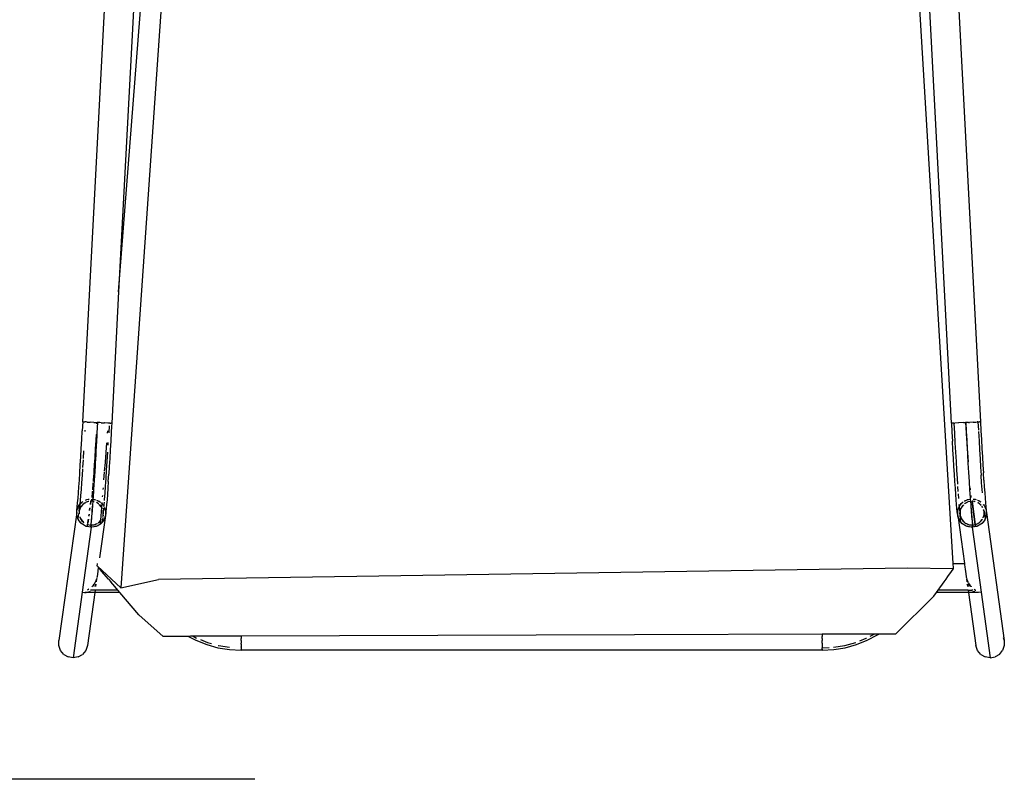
# Model space of a CAD drawing. Header units: millimetres. Extents: x 5678 to 25228, y 1791 to 30190.
# Tile 58 of 63: x 21528 to 22281, y 21235 to 21816. Entities that reach past the tile are written whole.
import ezdxf

# ---------------------------------------------------------------- set-up
doc = ezdxf.new("R2010")
doc.units = ezdxf.units.MM
doc.layers.add('furn', color=34, linetype='Continuous')

# ---------------------------------------------------------------- blocks, each defined once
blk = doc.blocks.new('ff')
for p, q in [((96470.61, 21099.39), (96886.19, 21099.39)), ((95891.72, 21002.24), (95895.1, 21004.24)), ((95898.95, 21004.94), (95895.1, 21004.24)), ((95898.95, 21004.94), (95902.82, 21004.24)), ((95906.01, 20953.95), (95898.95, 21004.94)), ((95906.23, 21002.24), (95902.82, 21004.24)), ((96607.93, 21004.24), (96604.53, 21002.24)), ((96604.74, 20953.95), (96611.8, 21004.94)), ((96607.93, 21004.24), (96611.8, 21004.94)), ((96611.8, 21004.94), (96615.65, 21004.24)), ((96619.04, 21002.24), (96615.65, 21004.24)), ((95887.9, 20995.41), (95889.22, 20999.17)), ((95891.72, 21002.24), (95889.22, 20999.17)), ((95906.23, 21002.24), (95908.76, 20999.17)), ((95908.76, 20999.17), (95910.13, 20995.41)), ((96011.56, 20997.07), (96002.83, 20994.65)), ((96020.5, 20998.53), (96011.56, 20997.07)), ((96020.64, 20996.73), (96011.95, 20995.31)), ((96029.55, 20999.02), (96020.5, 20998.53)), ((96029.55, 20997.22), (96024.05, 20996.92)), ((96029.55, 20999.08), (96481.2, 20999.08)), ((96029.55, 20999.02), (96029.55, 20999.08)), ((96029.55, 20999.02), (96029.55, 20998.4)), ((96029.55, 20998.23), (96029.55, 20998.4)), ((96029.55, 20998.23), (96029.55, 20997.22)), ((96029.55, 20996.44), (96029.55, 20997.22)), ((96029.55, 20994.26), (96029.55, 20996.44)), ((96481.2, 20999.08), (96481.2, 20999.02)), ((96490.25, 20998.53), (96481.2, 20999.02)), ((96481.2, 20999.02), (96481.2, 20998.4)), ((96481.2, 20998.23), (96481.2, 20998.4)), ((96481.2, 20996.61), (96481.2, 20998.23)), ((96481.2, 20996.61), (96481.2, 20996.46)), ((96481.2, 20994.26), (96481.2, 20996.46)), ((96498.8, 20995.31), (96490.11, 20996.73)), ((96499.19, 20997.07), (96490.25, 20998.53)), ((96507.92, 20994.65), (96499.19, 20997.07)), ((96600.63, 20995.41), (96601.99, 20999.17)), ((96601.99, 20999.17), (96604.53, 21002.24)), ((96619.04, 21002.24), (96621.54, 20999.17)), ((96621.54, 20999.17), (96622.85, 20995.41)), ((95887.92, 20991.4), (95887.9, 20995.41)), ((95888.78, 20989.03), (95887.92, 20991.4)), ((95901.74, 20891.79), (95887.92, 20991.4)), ((95915.83, 20954.2), (95910.13, 20995.41)), ((95994.41, 20991.3), (95986.41, 20987.07)), ((95992.26, 20988.14), (95989.19, 20986.51)), ((96002.83, 20994.65), (95994.41, 20991.3)), ((95995.17, 20989.68), (95994.98, 20989.57)), ((96000.27, 20991.7), (95995.17, 20989.68)), ((96003.41, 20992.95), (96003.25, 20992.89)), ((96011.95, 20995.31), (96003.41, 20992.95)), ((96029.55, 20993.44), (96029.55, 20994.26)), ((96029.55, 20993.44), (96029.55, 20991.4)), ((96029.55, 20989.76), (96029.55, 20991.4)), ((96029.55, 20989.76), (96029.55, 20988.24)), ((96029.55, 20986.64), (96029.55, 20988.24)), ((96175.27, 20987.1), (96481.2, 20988.08)), ((96481.2, 20994.26), (96481.2, 20993.44)), ((96481.2, 20991.4), (96481.2, 20993.44)), ((96481.2, 20991.4), (96481.2, 20989.76)), ((96481.2, 20988.24), (96481.2, 20989.76)), ((96481.2, 20988.24), (96481.2, 20988.08)), ((96481.2, 20988.08), (96484.03, 20988.09)), ((96484.03, 20988.09), (96488.55, 20988.1)), ((96488.55, 20988.1), (96489.23, 20988.1)), ((96489.23, 20988.1), (96494.37, 20988.12)), ((96494.37, 20988.12), (96497.45, 20988.13)), ((96497.45, 20988.13), (96499.75, 20988.14)), ((96498.91, 20995.28), (96498.8, 20995.31)), ((96499.75, 20988.14), (96503.02, 20988.15)), ((96503.02, 20988.15), (96504.66, 20988.15)), ((96507.35, 20992.95), (96504.32, 20993.79)), ((96504.66, 20988.15), (96506.06, 20988.16)), ((96506.06, 20988.16), (96508.97, 20988.17)), ((96512.81, 20990.78), (96507.35, 20992.95)), ((96516.34, 20991.3), (96507.92, 20994.65)), ((96508.97, 20988.17), (96511.52, 20988.17)), ((96511.52, 20988.17), (96512.98, 20988.18)), ((96512.98, 20988.18), (96515.23, 20988.19)), ((96515.23, 20988.19), (96518.38, 20988.2)), ((96518.38, 20988.2), (96515.78, 20989.57)), ((96522.19, 20988.21), (96516.34, 20991.3)), ((96518.38, 20988.2), (96519.19, 20988.2)), ((96519.19, 20988.2), (96520.61, 20988.2)), ((96520.61, 20988.2), (96522.19, 20988.21)), ((96522.19, 20988.21), (96541.82, 20988.27)), ((96541.82, 20988.27), (96560.61, 20971.54)), ((96594.92, 20954.2), (96600.63, 20995.41)), ((96609.02, 20891.79), (96622.83, 20991.4)), ((96622.85, 20995.41), (96622.83, 20991.4)), ((95942.7, 20956.96), (95972.39, 20986.46)), ((95972.39, 20986.46), (95985.56, 20986.5)), ((95986.41, 20987.07), (95985.56, 20986.5)), ((95985.56, 20986.5), (95986.93, 20986.5)), ((95986.93, 20986.5), (95987.12, 20986.5)), ((95987.12, 20986.5), (95989.19, 20986.51)), ((95989.19, 20986.51), (96012.93, 20986.58)), ((96012.93, 20986.58), (96013.63, 20986.59)), ((96013.63, 20986.59), (96014.1, 20986.59)), ((96014.1, 20986.59), (96029.55, 20986.64)), ((96029.55, 20986.64), (96175.27, 20987.1)), ((96560.61, 20971.54), (96575.39, 20954.2)), ((95906.01, 20953.95), (95907.88, 20954.15)), ((95913, 20903.41), (95906.01, 20953.95)), ((95907.88, 20954.15), (95908.3, 20954.2)), ((95908.3, 20954.2), (95909.74, 20954.2)), ((95908.3, 20954.2), (95908.98, 20954.06)), ((95909.74, 20954.2), (95911.36, 20954.2)), ((95910.17, 20952.37), (95910.07, 20952.41)), ((95911.26, 20951.51), (95910.17, 20952.37)), ((95910.91, 20953.66), (95911.43, 20953.56)), ((95911.36, 20954.2), (95912.87, 20954.2)), ((95911.43, 20953.56), (95911.99, 20953.45)), ((95911.99, 20953.45), (95912.45, 20953.1)), ((95912.39, 20952.39), (95912.36, 20952.37)), ((95912.46, 20952.37), (95912.39, 20952.39)), ((95912.46, 20952.37), (95913.12, 20952.37)), ((95912.87, 20954.2), (95914.02, 20954.2)), ((95914.23, 20952.37), (95913.12, 20952.37)), ((95914.02, 20954.2), (95914.99, 20954.2)), ((95915.24, 20952.37), (95914.23, 20952.37)), ((95914.99, 20954.2), (95915.47, 20954.2)), ((95915.71, 20952.37), (95915.24, 20952.37)), ((95915.47, 20954.2), (95915.83, 20954.2)), ((95916.08, 20952.37), (95915.71, 20952.37)), ((95916.08, 20952.37), (95915.83, 20954.2)), ((95915.83, 20954.2), (95940.71, 20954.2)), ((95916.08, 20952.37), (95939.41, 20952.39)), ((95939.39, 20952.37), (95937.42, 20949.64)), ((95939.41, 20952.39), (95939.39, 20952.37)), ((95940.71, 20954.2), (95939.41, 20952.39)), ((95942.7, 20956.96), (95940.71, 20954.2)), ((96540.53, 20458.83), (96574.58, 20950.56)), ((96574.58, 20950.56), (96545.44, 20944.1)), ((96574.58, 20950.56), (96592.92, 20933.61)), ((96575.39, 20954.2), (96594.92, 20954.2)), ((96575.39, 20954.2), (96576.93, 20952.39)), ((96576.93, 20952.39), (96594.67, 20952.37)), ((96576.93, 20952.39), (96576.95, 20952.37)), ((96576.95, 20952.37), (96577.03, 20952.27)), ((96577.03, 20952.27), (96579.36, 20949.54)), ((96594.67, 20952.37), (96594.92, 20954.2)), ((96594.67, 20952.37), (96595.04, 20952.37)), ((96594.92, 20954.2), (96595.28, 20954.2)), ((96595.04, 20952.37), (96595.52, 20952.39)), ((96595.28, 20954.2), (96595.77, 20954.2)), ((96595.51, 20952.35), (96595.52, 20952.39)), ((96595.52, 20952.39), (96596.52, 20952.39)), ((96595.77, 20954.2), (96596.73, 20954.2)), ((96596.52, 20952.39), (96597.63, 20952.39)), ((96596.52, 20952.35), (96596.52, 20952.39)), ((96596.73, 20954.2), (96597.88, 20954.2)), ((96597.63, 20952.39), (96598.29, 20952.37)), ((96597.63, 20952.36), (96597.63, 20952.39)), ((96597.75, 20903.41), (96604.74, 20953.95)), ((96597.88, 20954.2), (96599.39, 20954.2)), ((96598.29, 20952.37), (96598.37, 20952.39)), ((96598.77, 20953.45), (96598.3, 20953.1)), ((96598.37, 20952.39), (96598.41, 20952.36)), ((96599.32, 20953.56), (96598.77, 20953.45)), ((96599.84, 20953.66), (96599.32, 20953.56)), ((96599.39, 20954.2), (96601.01, 20954.2)), ((96599.49, 20951.51), (96600.58, 20952.37)), ((96600.58, 20952.37), (96600.68, 20952.41)), ((96601.01, 20954.2), (96602.45, 20954.2)), ((96602.45, 20954.2), (96601.78, 20954.06)), ((96602.88, 20954.15), (96602.45, 20954.2)), ((96604.74, 20953.95), (96602.88, 20954.15)), ((95913.78, 20949.54), (95913.61, 20949.67)), ((95914.69, 20948.41), (95913.78, 20949.54)), ((95914.21, 20949.54), (95914.64, 20948.89)), ((95914.64, 20948.89), (95915.38, 20947.76)), ((95915.22, 20947.76), (95914.69, 20948.41)), ((95915.88, 20946.64), (95915.22, 20947.76)), ((95916.16, 20948.87), (95915.83, 20949.55)), ((95916, 20949.54), (95916.11, 20949.26)), ((95916.06, 20946.4), (95916.13, 20946.21)), ((95916.11, 20949.26), (95916.6, 20948.04)), ((95916.35, 20945.83), (95916.13, 20946.21)), ((95916.42, 20948.35), (95916.16, 20948.87)), ((95916.66, 20945.04), (95916.35, 20945.83)), ((95916.58, 20947.76), (95916.42, 20948.35)), ((95916.45, 20945.83), (95916.6, 20945.49)), ((95916.72, 20947.76), (95916.47, 20949.54)), ((95916.6, 20948.04), (95916.65, 20947.76)), ((95916.6, 20945.49), (95916.85, 20944.92)), ((95917.14, 20943.79), (95916.66, 20945.04)), ((95916.85, 20944.92), (95917.14, 20943.79)), ((95917.27, 20943.79), (95916.99, 20945.83)), ((95917.34, 20942.8), (95917.14, 20943.79)), ((95917.54, 20941.8), (95917.44, 20942.52)), ((95933.21, 20943.79), (95931.75, 20941.77)), ((95934.67, 20945.83), (95933.21, 20943.79)), ((95934.71, 20945.88), (95934.67, 20945.83)), ((95936.07, 20947.76), (95934.71, 20945.88)), ((95937.35, 20949.54), (95936.07, 20947.76)), ((95937.42, 20949.64), (95937.35, 20949.54)), ((95963.3, 20935.29), (96545.44, 20944.1)), ((96579.36, 20949.54), (96580.88, 20947.76)), ((96580.88, 20947.76), (96580.91, 20947.72)), ((96580.91, 20947.72), (96582.53, 20945.83)), ((96584.29, 20943.76), (96582.53, 20945.83)), ((96584.29, 20943.76), (96586.02, 20941.73)), ((96593.21, 20941.8), (96593.31, 20942.52)), ((96593.41, 20942.8), (96593.61, 20943.79)), ((96593.49, 20943.79), (96593.77, 20945.83)), ((96593.61, 20943.79), (96594.09, 20945.04)), ((96593.91, 20944.94), (96593.61, 20943.79)), ((96594.15, 20945.5), (96593.91, 20944.94)), ((96594.03, 20947.76), (96594.28, 20949.54)), ((96594.09, 20945.04), (96594.4, 20945.83)), ((96594.16, 20948.04), (96594.1, 20947.76)), ((96594.3, 20945.83), (96594.15, 20945.5)), ((96594.64, 20949.26), (96594.16, 20948.04)), ((96594.17, 20947.76), (96594.34, 20948.37)), ((96594.34, 20948.37), (96594.59, 20948.88)), ((96594.4, 20945.83), (96594.62, 20946.21)), ((96594.59, 20948.88), (96594.92, 20949.54)), ((96594.69, 20946.4), (96594.62, 20946.21)), ((96594.75, 20949.54), (96594.64, 20949.26)), ((96594.88, 20946.64), (96595.53, 20947.76)), ((96596.11, 20948.89), (96595.38, 20947.76)), ((96595.53, 20947.76), (96596.06, 20948.41)), ((96596.06, 20948.41), (96596.98, 20949.54)), ((96596.54, 20949.54), (96596.11, 20948.89)), ((96596.98, 20949.54), (96597.15, 20949.67)), ((95917.56, 20941.73), (95917.54, 20941.8)), ((95917.56, 20941.69), (95917.56, 20941.73)), ((95918.1, 20937.79), (95917.56, 20941.69)), ((95918.34, 20936.05), (95918.1, 20937.79)), ((95918.55, 20934.53), (95918.34, 20936.05)), ((95918.84, 20932.4), (95918.55, 20934.53)), ((95927.64, 20936.07), (95927.43, 20935.78)), ((95927.43, 20935.78), (95963.3, 20935.29)), ((95927.43, 20935.78), (95927.5, 20934.53)), ((95927.5, 20934.53), (95927.63, 20932.43)), ((95928.88, 20937.79), (95927.64, 20936.07)), ((95931.72, 20941.73), (95928.88, 20937.79)), ((95931.75, 20941.77), (95931.72, 20941.73)), ((96586.02, 20941.73), (96589.38, 20937.79)), ((96589.38, 20937.79), (96592.16, 20934.53)), ((96592.2, 20934.53), (96592.16, 20934.53)), ((96592.2, 20934.53), (96592.66, 20937.79)), ((96592.2, 20934.48), (96592.2, 20934.53)), ((96592.66, 20933.95), (96592.2, 20934.48)), ((96592.66, 20937.79), (96593.2, 20941.69)), ((96593.2, 20941.73), (96593.21, 20941.8)), ((96593.2, 20941.69), (96593.2, 20941.73)), ((95918.95, 20931.63), (95918.84, 20932.4)), ((95927.68, 20931.63), (95918.95, 20931.63)), ((95924.11, 20894.36), (95918.95, 20931.63)), ((95927.63, 20932.43), (95927.68, 20931.63)), ((95927.68, 20931.63), (95960.12, 20390.46)), ((96586.65, 20894.36), (96591.18, 20927.13)), ((96592.92, 20933.61), (96592.66, 20933.95)), ((96593.03, 20933.51), (96592.88, 20931.59)), ((96592.92, 20933.61), (96593.03, 20933.51)), ((95901.96, 20894.4), (95902.84, 20896.76)), ((95901.98, 20894.66), (95902.98, 20897.38)), ((95902.84, 20896.76), (95903.16, 20897.63)), ((95903.67, 20890.71), (95902.84, 20896.76)), ((95902.98, 20897.38), (95903.16, 20897.63)), ((95903.16, 20897.63), (95903.64, 20898.31)), ((95903.16, 20897.63), (95903.23, 20897.84)), ((95903.23, 20897.84), (95903.64, 20898.31)), ((95903.64, 20898.31), (95905.39, 20900.36)), ((95903.64, 20898.31), (95904.66, 20899.75)), ((95904.66, 20899.75), (95905.39, 20900.36)), ((95905.15, 20897.38), (95904.96, 20897.16)), ((95905.15, 20897.38), (95904.97, 20897.07)), ((95906.46, 20898.92), (95905.15, 20897.38)), ((95905.56, 20898.06), (95905.15, 20897.38)), ((95905.39, 20900.36), (95906.22, 20901.05)), ((95905.39, 20900.36), (95905.75, 20900.79)), ((95906.46, 20898.92), (95905.56, 20898.06)), ((95905.75, 20900.79), (95906.22, 20901.05)), ((95906.22, 20901.05), (95908.63, 20902.43)), ((95906.22, 20901.05), (95906.91, 20901.62)), ((95907.2, 20899.6), (95906.46, 20898.92)), ((95906.91, 20899.44), (95906.46, 20898.92)), ((95906.91, 20901.62), (95908.63, 20902.43)), ((95907.2, 20899.6), (95906.91, 20899.44)), ((95909.39, 20900.86), (95907.2, 20899.6)), ((95907.51, 20899.9), (95907.2, 20899.6)), ((95909.39, 20900.86), (95907.51, 20899.9)), ((95908.63, 20902.43), (95909.33, 20902.76)), ((95908.63, 20902.43), (95909.14, 20902.72)), ((95909.14, 20902.72), (95909.33, 20902.76)), ((95909.33, 20902.76), (95910.02, 20902.88)), ((95909.33, 20902.76), (95909.57, 20902.87)), ((95909.76, 20901.07), (95909.39, 20900.86)), ((95909.57, 20902.87), (95912.47, 20903.4)), ((95909.83, 20901.08), (95909.76, 20901.07)), ((95909.9, 20901.12), (95909.83, 20901.08)), ((95910.26, 20901.19), (95909.9, 20901.12)), ((95910.02, 20902.88), (95910.26, 20902.92)), ((95910.02, 20902.88), (95910.26, 20901.19)), ((95910.26, 20902.92), (95912.48, 20903.32)), ((95910.26, 20902.92), (95910.49, 20901.23)), ((95910.49, 20901.23), (95910.26, 20901.19)), ((95910.26, 20901.19), (95912.75, 20883.19)), ((95912.55, 20901.63), (95910.49, 20901.23)), ((95910.49, 20901.23), (95912.97, 20883.31)), ((95912.48, 20903.32), (95912.47, 20903.4)), ((95912.47, 20903.4), (95912.76, 20903.37)), ((95912.48, 20903.32), (95912.76, 20903.37)), ((95912.68, 20901.62), (95912.48, 20903.32)), ((95912.68, 20901.62), (95912.55, 20901.63)), ((95912.82, 20899.42), (95912.55, 20901.63)), ((95912.8, 20901.61), (95912.68, 20901.62)), ((95912.72, 20901.32), (95912.68, 20901.62)), ((95913.01, 20898.5), (95912.72, 20901.32)), ((95912.76, 20903.37), (95913, 20903.41)), ((95913, 20901.65), (95912.76, 20903.37)), ((95912.76, 20903.37), (95913.62, 20903.31)), ((95913, 20901.65), (95912.8, 20901.61)), ((95913.66, 20901.53), (95912.8, 20901.61)), ((95913.13, 20896.36), (95912.82, 20899.42)), ((95913, 20903.41), (95913.62, 20903.31)), ((95913.66, 20901.53), (95913, 20901.65)), ((95913.32, 20894.96), (95913.01, 20898.5)), ((95913.47, 20892.48), (95913.13, 20896.36)), ((95913.62, 20903.31), (95915.4, 20903.17)), ((95913.62, 20903.31), (95916.3, 20902.86)), ((95915.24, 20901.4), (95913.66, 20901.53)), ((95915.8, 20901.18), (95913.66, 20901.53)), ((95915.8, 20901.18), (95915.24, 20901.4)), ((95915.4, 20903.17), (95916.3, 20902.86)), ((95916.24, 20901.11), (95915.8, 20901.18)), ((95916.8, 20900.79), (95915.8, 20901.18)), ((95916.8, 20900.79), (95916.24, 20901.11)), ((95916.3, 20902.86), (95916.86, 20902.77)), ((95916.3, 20902.86), (95917.33, 20902.51)), ((95917.74, 20900.43), (95916.8, 20900.79)), ((95918.53, 20899.83), (95916.8, 20900.79)), ((95916.86, 20902.77), (95917.33, 20902.51)), ((95917.33, 20902.51), (95918.17, 20902.21)), ((95917.33, 20902.51), (95919.73, 20901.16)), ((95918.53, 20899.83), (95917.74, 20900.43)), ((95918.17, 20902.21), (95919.73, 20901.16)), ((95919.09, 20899.51), (95918.53, 20899.83)), ((95919.38, 20899.18), (95918.53, 20899.83)), ((95919.38, 20899.18), (95919.09, 20899.51)), ((95919.86, 20898.81), (95919.38, 20899.18)), ((95920.77, 20897.57), (95919.38, 20899.18)), ((95919.73, 20901.16), (95920.25, 20900.87)), ((95919.73, 20901.16), (95920.37, 20900.73)), ((95920.77, 20897.57), (95919.86, 20898.81)), ((95920.25, 20900.87), (95920.37, 20900.73)), ((95920.37, 20900.73), (95920.59, 20900.59)), ((95920.37, 20900.73), (95920.51, 20900.57)), ((95920.59, 20900.59), (95922.49, 20898.4)), ((95920.6, 20900.46), (95921.6, 20899.3)), ((95921.2, 20897.06), (95920.77, 20897.57)), ((95921.27, 20896.88), (95920.77, 20897.57)), ((95921.27, 20896.88), (95921.2, 20897.06)), ((95921.42, 20896.67), (95921.27, 20896.88)), ((95922.3, 20894.19), (95921.27, 20896.88)), ((95922.3, 20894.19), (95921.42, 20896.67)), ((95921.6, 20899.3), (95922.3, 20894.19)), ((95921.6, 20899.3), (95922.62, 20898.12)), ((95922.49, 20898.4), (95922.62, 20898.12)), ((95922.62, 20898.12), (95922.98, 20897.38)), ((95922.62, 20898.12), (95922.77, 20897.95)), ((95922.77, 20897.95), (95922.98, 20897.38)), ((95922.98, 20897.38), (95923.74, 20895.8)), ((95922.98, 20897.38), (95923.51, 20895.95)), ((96586.84, 20894.88), (96587.77, 20897.38)), ((96587.01, 20895.8), (96587.77, 20897.38)), ((96587.77, 20897.38), (96588.13, 20898.12)), ((96587.77, 20897.38), (96587.99, 20897.95)), ((96587.99, 20897.95), (96588.13, 20898.12)), ((96588.13, 20898.12), (96589.15, 20899.3)), ((96588.13, 20898.12), (96588.26, 20898.4)), ((96588.26, 20898.4), (96590.17, 20900.59)), ((96588.67, 20895.84), (96589.15, 20899.3)), ((96589.15, 20899.3), (96589.56, 20899.78)), ((96590.25, 20897.87), (96589.48, 20888.09)), ((96589.56, 20899.78), (96590.38, 20900.73)), ((96589.79, 20897.3), (96589.8, 20897.35)), ((96590.25, 20897.87), (96589.8, 20897.35)), ((96590.17, 20900.59), (96590.38, 20900.73)), ((96590.47, 20900.79), (96590.25, 20897.93)), ((96591.38, 20899.18), (96590.25, 20897.93)), ((96590.9, 20898.81), (96590.25, 20897.93)), ((96590.25, 20897.93), (96590.25, 20897.87)), ((96590.38, 20900.73), (96590.47, 20900.79)), ((96590.48, 20900.84), (96590.47, 20900.79)), ((96590.48, 20900.84), (96590.5, 20900.87)), ((96590.5, 20900.87), (96591.02, 20901.16)), ((96591.38, 20899.18), (96590.9, 20898.81)), ((96591.02, 20901.16), (96593.42, 20902.51)), ((96591.02, 20901.16), (96592.58, 20902.21)), ((96592.31, 20899.89), (96591.38, 20899.18)), ((96591.66, 20899.51), (96591.38, 20899.18)), ((96592.31, 20899.89), (96591.66, 20899.51)), ((96592.58, 20902.21), (96593.42, 20902.51)), ((96593.01, 20900.43), (96592.96, 20900.39)), ((96593.95, 20900.79), (96593.01, 20900.43)), ((96593.42, 20902.51), (96594.45, 20902.86)), ((96593.42, 20902.51), (96593.9, 20902.77)), ((96593.95, 20900.79), (96593.64, 20900.62)), ((96593.9, 20902.77), (96594.45, 20902.86)), ((96594.95, 20901.18), (96593.95, 20900.79)), ((96594.51, 20901.11), (96593.95, 20900.79)), ((96594.45, 20902.86), (96597.13, 20903.31)), ((96594.45, 20902.86), (96595.35, 20903.17)), ((96594.95, 20901.18), (96594.51, 20901.11)), ((96597.09, 20901.53), (96594.95, 20901.18)), ((96595.52, 20901.4), (96594.95, 20901.18)), ((96595.35, 20903.17), (96597.13, 20903.31)), ((96597.09, 20901.53), (96595.52, 20901.4)), ((96597.75, 20901.65), (96597.09, 20901.53)), ((96597.95, 20901.61), (96597.09, 20901.53)), ((96597.13, 20903.31), (96597.75, 20903.41)), ((96597.13, 20903.31), (96597.99, 20903.37)), ((96597.43, 20894.96), (96597.75, 20898.5)), ((96597.51, 20895.04), (96597.63, 20896.36)), ((96597.63, 20896.36), (96597.85, 20898.57)), ((96597.75, 20903.41), (96597.99, 20903.37)), ((96597.75, 20901.65), (96597.99, 20903.37)), ((96597.95, 20901.61), (96597.75, 20901.65)), ((96597.75, 20898.5), (96598.03, 20901.32)), ((96598.07, 20901.62), (96597.95, 20901.61)), ((96597.99, 20903.37), (96598.29, 20903.4)), ((96597.99, 20903.37), (96598.28, 20903.32)), ((96598.03, 20901.32), (96598.07, 20901.62)), ((96598.07, 20901.62), (96598.28, 20903.32)), ((96598.2, 20901.63), (96598.07, 20901.62)), ((96598.16, 20901.3), (96598.2, 20901.63)), ((96600.26, 20901.23), (96598.2, 20901.63)), ((96598.28, 20903.32), (96598.29, 20903.4)), ((96598.28, 20903.32), (96600.49, 20902.92)), ((96598.29, 20903.4), (96601.18, 20902.87)), ((96600.12, 20900.22), (96599.69, 20897.09)), ((96600.39, 20900.41), (96599.97, 20897.35)), ((96600.26, 20901.23), (96600.22, 20900.93)), ((96600.49, 20902.92), (96600.26, 20901.23)), ((96600.5, 20901.19), (96600.26, 20901.23)), ((96600.5, 20901.19), (96600.46, 20900.89)), ((96600.49, 20902.92), (96600.73, 20902.88)), ((96600.73, 20902.88), (96600.5, 20901.19)), ((96600.85, 20901.12), (96600.5, 20901.19)), ((96600.73, 20902.88), (96601.18, 20902.8)), ((96600.96, 20901.06), (96600.85, 20901.12)), ((96601.18, 20902.87), (96601.42, 20902.76)), ((96601.24, 20902.79), (96601.42, 20902.76)), ((96601.42, 20902.76), (96601.61, 20902.72)), ((96601.42, 20902.76), (96602.13, 20902.43)), ((96601.61, 20902.72), (96602.13, 20902.43)), ((96602.13, 20902.43), (96603.85, 20901.62)), ((96602.13, 20902.43), (96604.53, 20901.05)), ((96603.6, 20899.59), (96603.52, 20899.63)), ((96603.84, 20899.44), (96603.6, 20899.59)), ((96604.29, 20898.92), (96603.6, 20899.59)), ((96604.29, 20898.92), (96603.84, 20899.44)), ((96603.85, 20901.62), (96604.53, 20901.05)), ((96605.2, 20898.06), (96604.29, 20898.92)), ((96605.6, 20897.38), (96604.29, 20898.92)), ((96604.53, 20901.05), (96605, 20900.79)), ((96604.53, 20901.05), (96605.37, 20900.36)), ((96605, 20900.79), (96605.37, 20900.36)), ((96605.6, 20897.38), (96605.2, 20898.06)), ((96605.37, 20900.36), (96606.09, 20899.75)), ((96605.37, 20900.36), (96607.11, 20898.31)), ((96605.96, 20896.96), (96605.6, 20897.38)), ((96606.15, 20896.45), (96605.6, 20897.38)), ((96606.15, 20896.45), (96605.96, 20896.96)), ((96606.09, 20899.75), (96607.11, 20898.31)), ((96606.55, 20895.77), (96606.15, 20896.45)), ((96606.59, 20895.25), (96606.15, 20896.45)), ((96607.11, 20898.31), (96607.59, 20897.63)), ((96607.11, 20898.31), (96607.52, 20897.84)), ((96607.92, 20896.76), (96607.35, 20892.62)), ((96607.52, 20897.84), (96607.59, 20897.63)), ((96607.59, 20897.63), (96607.77, 20897.38)), ((96607.59, 20897.63), (96607.92, 20896.76)), ((96607.77, 20897.38), (96608.77, 20894.66)), ((96607.92, 20896.76), (96608.79, 20894.4)), ((95901.74, 20891.79), (95901.89, 20893.64)), ((95901.89, 20890.93), (95901.74, 20891.79)), ((95901.89, 20890.48), (95901.74, 20891.79)), ((95901.89, 20893.64), (95901.96, 20894.4)), ((95901.89, 20894.23), (95901.96, 20894.4)), ((95901.89, 20893.64), (95901.89, 20894.23)), ((95901.89, 20890.93), (95901.89, 20893.64)), ((95902.09, 20889.88), (95901.89, 20890.93)), ((95901.89, 20890.48), (95901.89, 20890.93)), ((95901.89, 20890.4), (95901.89, 20890.48)), ((95901.91, 20890.35), (95901.89, 20890.4)), ((95901.95, 20889.99), (95901.91, 20890.35)), ((95902.09, 20889.88), (95901.91, 20890.35)), ((95902.2, 20887.55), (95901.95, 20889.99)), ((95901.96, 20894.4), (95901.98, 20894.66)), ((95902.26, 20888.96), (95902.09, 20889.88)), ((95903.02, 20887.38), (95902.09, 20889.88)), ((95903.02, 20887.38), (95902.26, 20888.96)), ((95903.67, 20893.48), (95903.57, 20893.2)), ((95903.57, 20893.2), (95903.57, 20893.14)), ((95903.58, 20892.95), (95903.67, 20891.12)), ((95903.91, 20894.57), (95903.67, 20893.93)), ((95903.91, 20894.57), (95903.67, 20893.61)), ((95903.67, 20893.93), (95903.67, 20893.61)), ((95903.67, 20893.61), (95903.67, 20893.48)), ((95903.67, 20893.06), (95903.67, 20891.12)), ((95903.67, 20891.12), (95903.67, 20890.71)), ((95903.67, 20890.71), (95903.69, 20890.65)), ((95903.69, 20890.65), (95903.7, 20890.57)), ((95903.7, 20890.57), (95903.82, 20889.56)), ((95903.7, 20890.57), (95904.01, 20889.8)), ((95904.21, 20895.77), (95903.91, 20894.57)), ((95904.25, 20895.48), (95903.91, 20894.57)), ((95904.01, 20889.8), (95903.98, 20889.76)), ((95904.45, 20896.18), (95904.21, 20895.77)), ((95913.67, 20890.73), (95913.32, 20894.96)), ((95913.84, 20887.83), (95913.47, 20892.48)), ((95914.05, 20885.85), (95913.67, 20890.73)), ((95921.39, 20888.3), (95922.09, 20890.18)), ((95921.39, 20888.3), (95921.79, 20888.99)), ((95921.79, 20888.99), (95922.09, 20890.18)), ((95922.09, 20890.18), (95922.33, 20891.15)), ((95922.09, 20890.18), (95922.33, 20890.83)), ((95922.31, 20894.11), (95922.3, 20894.19)), ((95922.33, 20894.04), (95922.31, 20894.11)), ((95922.33, 20894.04), (95922.33, 20893.96)), ((95922.33, 20893.96), (95922.54, 20892.19)), ((95922.33, 20893.63), (95922.33, 20893.96)), ((95922.43, 20891.55), (95922.33, 20893.63)), ((95922.33, 20891.15), (95922.33, 20893.63)), ((95922.33, 20891.15), (95922.43, 20891.55)), ((95922.33, 20890.83), (95922.33, 20891.15)), ((95922.82, 20889.43), (95922.54, 20892.19)), ((95922.99, 20887.52), (95922.82, 20889.43)), ((95924.04, 20890.35), (95922.99, 20887.52)), ((95924.02, 20890.1), (95923.02, 20887.38)), ((95923.74, 20895.8), (95923.91, 20894.88)), ((95923.83, 20895.11), (95923.91, 20894.88)), ((95923.91, 20894.88), (95924.11, 20894.36)), ((95923.91, 20894.88), (95924.11, 20893.83)), ((95924.04, 20890.35), (95924.02, 20890.1)), ((95924.12, 20891.3), (95924.04, 20890.35)), ((95924.11, 20890.53), (95924.04, 20890.35)), ((95924.11, 20894.36), (95924.11, 20893.83)), ((95924.11, 20893.83), (95924.11, 20891.64)), ((95924.11, 20893.83), (95924.26, 20892.97)), ((95924.12, 20891.3), (95924.11, 20890.53)), ((95924.26, 20892.97), (95924.14, 20891.56)), ((95924.26, 20892.97), (95924.48, 20891.18)), ((95924.48, 20891.18), (95924.73, 20888.74)), ((95924.73, 20888.74), (95925.01, 20885.67)), ((96585.75, 20885.67), (96586.02, 20888.74)), ((96586.02, 20888.74), (96586.27, 20891.18)), ((96586.27, 20891.18), (96586.49, 20892.97)), ((96586.49, 20892.97), (96586.65, 20893.83)), ((96586.65, 20891.11), (96586.49, 20892.97)), ((96586.65, 20893.83), (96586.84, 20894.88)), ((96586.65, 20894.36), (96586.84, 20894.88)), ((96586.65, 20893.83), (96586.65, 20894.36)), ((96586.65, 20891.11), (96586.65, 20893.83)), ((96586.71, 20890.35), (96586.65, 20891.11)), ((96586.65, 20890.53), (96586.65, 20891.11)), ((96586.71, 20890.35), (96586.65, 20890.53)), ((96587.63, 20887.89), (96586.71, 20890.35)), ((96586.73, 20890.1), (96586.71, 20890.35)), ((96587.58, 20887.78), (96586.73, 20890.1)), ((96586.84, 20894.88), (96587.01, 20895.8)), ((96587.93, 20889.43), (96587.85, 20888.49)), ((96588.21, 20892.19), (96587.93, 20889.43)), ((96588.42, 20893.96), (96588.21, 20892.19)), ((96588.42, 20893.63), (96588.32, 20891.55)), ((96588.32, 20891.55), (96588.42, 20891.15)), ((96588.42, 20894.04), (96588.45, 20894.11)), ((96588.42, 20894.04), (96588.42, 20893.96)), ((96588.42, 20893.96), (96588.42, 20893.63)), ((96588.42, 20893.63), (96588.42, 20891.15)), ((96588.42, 20891.15), (96588.61, 20890.53)), ((96588.42, 20891.15), (96588.42, 20890.83)), ((96588.42, 20890.83), (96588.59, 20890.47)), ((96588.68, 20894.83), (96588.45, 20894.19)), ((96588.45, 20894.19), (96588.51, 20894.65)), ((96588.45, 20894.19), (96588.45, 20894.11)), ((96588.59, 20890.47), (96588.57, 20890.42)), ((96588.61, 20890.53), (96588.59, 20890.47)), ((96588.74, 20894.9), (96588.68, 20894.83)), ((96589.04, 20888.85), (96589.36, 20888.3)), ((96589.06, 20889.11), (96589.36, 20888.3)), ((96596.71, 20885.85), (96597.08, 20890.73)), ((96596.91, 20887.83), (96597.14, 20890.72)), ((96597.08, 20890.73), (96597.43, 20894.96)), ((96597.15, 20890.81), (96597.28, 20892.48)), ((96597.28, 20892.48), (96597.5, 20894.94)), ((96598.77, 20890.45), (96598.46, 20888.2)), ((96599.01, 20890.41), (96598.76, 20888.61)), ((96599.35, 20894.63), (96599.13, 20893.09)), ((96599.59, 20894.59), (96599.42, 20893.43)), ((96606.02, 20887.88), (96607.05, 20890.57)), ((96606.17, 20888.08), (96607.05, 20890.57)), ((96606.67, 20895.27), (96606.55, 20895.77)), ((96606.56, 20885.99), (96606.82, 20888.65)), ((96607.05, 20890.57), (96606.82, 20888.65)), ((96607.05, 20890.57), (96607.06, 20890.65)), ((96607.06, 20890.65), (96607.08, 20890.71)), ((96607.08, 20891.12), (96607.08, 20893.06)), ((96607.08, 20891.12), (96607.17, 20892.95)), ((96607.08, 20890.74), (96607.08, 20891.12)), ((96607.08, 20890.74), (96607.08, 20890.71)), ((96608.66, 20889.88), (96607.73, 20887.38)), ((96608.49, 20888.96), (96607.73, 20887.38)), ((96608.66, 20889.88), (96608.49, 20888.96)), ((96608.8, 20889.99), (96608.55, 20887.55)), ((96608.86, 20890.93), (96608.66, 20889.88)), ((96608.84, 20890.35), (96608.66, 20889.88)), ((96608.77, 20894.66), (96608.79, 20894.4)), ((96608.79, 20894.4), (96608.86, 20893.64)), ((96608.79, 20894.4), (96608.86, 20894.23)), ((96608.84, 20890.35), (96608.8, 20889.99)), ((96608.86, 20890.4), (96608.84, 20890.35)), ((96608.86, 20894.23), (96608.86, 20893.64)), ((96608.86, 20893.64), (96609.02, 20891.79)), ((96608.86, 20893.64), (96608.86, 20890.93)), ((96609.02, 20891.79), (96608.86, 20890.93)), ((96609.02, 20891.79), (96608.86, 20890.48)), ((96608.86, 20890.93), (96608.86, 20890.48)), ((96608.86, 20890.48), (96608.86, 20890.4)), ((95902.48, 20884.49), (95902.2, 20887.55)), ((95902.78, 20880.83), (95902.48, 20884.49)), ((95903.38, 20886.64), (95903.02, 20887.38)), ((95903.23, 20886.8), (95903.02, 20887.38)), ((95903.38, 20886.64), (95903.23, 20886.8)), ((95904.08, 20885.82), (95903.38, 20886.64)), ((95903.51, 20886.36), (95903.38, 20886.64)), ((95904.09, 20885.69), (95903.51, 20886.36)), ((95904.15, 20885.62), (95904.12, 20885.65)), ((95904.2, 20885.68), (95904.15, 20885.75)), ((95904.2, 20885.98), (95904.22, 20885.7)), ((95904.67, 20888.04), (95904.65, 20887.98)), ((95904.65, 20887.98), (95904.73, 20887.88)), ((95904.73, 20887.88), (95905.35, 20887.03)), ((95904.73, 20887.88), (95904.8, 20887.7)), ((95904.8, 20887.7), (95905.35, 20887.03)), ((95905.91, 20886.41), (95906.62, 20885.58)), ((95905.92, 20886.25), (95906.14, 20885.94)), ((95907.83, 20882.54), (95906.11, 20883.7)), ((95908.61, 20882.27), (95906.11, 20883.7)), ((95906.14, 20885.94), (95906.62, 20885.58)), ((95906.62, 20885.58), (95906.91, 20885.24)), ((95906.62, 20885.58), (95907.45, 20884.95)), ((95906.91, 20885.24), (95907.45, 20884.95)), ((95907.45, 20884.95), (95908.46, 20884.39)), ((95907.45, 20884.95), (95908.26, 20884.33)), ((95908.61, 20882.27), (95907.83, 20882.54)), ((95908.26, 20884.33), (95908.47, 20884.25)), ((95910.6, 20881.58), (95909.86, 20881.84)), ((95912.19, 20881.46), (95909.87, 20881.87)), ((95910.45, 20883.48), (95910.76, 20883.36)), ((95910.47, 20883.53), (95912.34, 20883.22)), ((95912.19, 20881.46), (95910.6, 20881.58)), ((95910.76, 20883.36), (95912.34, 20883.22)), ((95912.34, 20883.22), (95912.75, 20883.19)), ((95912.75, 20883.19), (95912.91, 20883.17)), ((95912.75, 20883.19), (95912.89, 20883.13)), ((95912.75, 20883.19), (95912.79, 20882.88)), ((95914, 20885.73), (95913.84, 20887.83)), ((95914.23, 20883.33), (95914.05, 20885.85)), ((95914.23, 20883.28), (95916.1, 20883.64)), ((95914.23, 20883.33), (95916.1, 20883.64)), ((95914.23, 20883.28), (95914.23, 20883.33)), ((95914.36, 20881.59), (95914.23, 20883.28)), ((95916.67, 20882), (95914.36, 20881.59)), ((95916.43, 20881.89), (95914.36, 20881.51)), ((95914.36, 20881.51), (95914.36, 20881.59)), ((95914.44, 20880.36), (95914.36, 20881.51)), ((95916.1, 20883.64), (95916.17, 20883.68)), ((95916.17, 20883.68), (95916.24, 20883.69)), ((95916.24, 20883.69), (95916.61, 20883.9)), ((95916.67, 20882), (95916.43, 20881.89)), ((95916.61, 20883.9), (95918.8, 20885.15)), ((95916.61, 20883.9), (95918.49, 20884.86)), ((95917.37, 20882.33), (95916.67, 20882)), ((95916.86, 20882.03), (95916.67, 20882)), ((95917.37, 20882.33), (95916.86, 20882.03)), ((95918.81, 20883.15), (95917.37, 20882.33)), ((95918.72, 20882.96), (95917.37, 20882.33)), ((95918.49, 20884.86), (95918.8, 20885.15)), ((95918.8, 20885.15), (95918.86, 20885.21)), ((95918.8, 20885.15), (95918.89, 20885.2)), ((95919.65, 20885.97), (95920.85, 20887.38)), ((95919.65, 20885.95), (95920.44, 20886.69)), ((95920.61, 20884.4), (95919.81, 20883.73)), ((95920.25, 20883.97), (95919.81, 20883.73)), ((95920.61, 20884.4), (95920.25, 20883.97)), ((95920.44, 20886.69), (95920.85, 20887.38)), ((95922.36, 20886.45), (95920.61, 20884.4)), ((95921.34, 20885.01), (95920.61, 20884.4)), ((95920.85, 20887.38), (95921.39, 20888.3)), ((95920.85, 20887.38), (95921.2, 20887.79)), ((95921.2, 20887.79), (95921.39, 20888.3)), ((95922.36, 20886.45), (95921.34, 20885.01)), ((95922.84, 20887.13), (95922.36, 20886.45)), ((95922.77, 20886.92), (95922.36, 20886.45)), ((95922.84, 20887.13), (95922.77, 20886.92)), ((95922.99, 20887.52), (95922.84, 20887.13)), ((95923, 20887.35), (95922.84, 20887.13)), ((95923.02, 20887.38), (95922.99, 20887.52)), ((95923.02, 20887.38), (95923, 20887.35)), ((95923.13, 20885.94), (95923, 20887.35)), ((95923.15, 20885.7), (95923.13, 20885.94)), ((95923.79, 20877.37), (95923.52, 20880.97)), ((95925.01, 20885.67), (95925.31, 20882.01)), ((95925.31, 20882.01), (95925.63, 20877.79)), ((96585.12, 20877.79), (96585.44, 20882.01)), ((96585.44, 20882.01), (96585.75, 20885.67)), ((96587.29, 20881.76), (96586.93, 20876.93)), ((96587.35, 20882.55), (96587.29, 20881.76)), ((96587.63, 20885.94), (96587.47, 20883.99)), ((96587.73, 20887.17), (96587.63, 20885.94)), ((96587.91, 20887.13), (96587.82, 20887.25)), ((96587.91, 20887.13), (96587.85, 20887.28)), ((96587.99, 20886.92), (96587.91, 20887.13)), ((96588.22, 20886.69), (96587.91, 20887.13)), ((96588.22, 20886.69), (96587.99, 20886.92)), ((96588.21, 20886.66), (96588.22, 20886.69)), ((96588.34, 20886.51), (96588.21, 20886.66)), ((96589.26, 20885.22), (96588.81, 20885.86)), ((96589.27, 20885.4), (96588.82, 20885.95)), ((96589.26, 20885.22), (96589.16, 20884)), ((96589.27, 20885.4), (96589.26, 20885.22)), ((96589.41, 20885.01), (96589.26, 20885.22)), ((96589.48, 20887.99), (96589.27, 20885.4)), ((96590.05, 20884.47), (96589.27, 20885.4)), ((96589.36, 20888.3), (96589.48, 20887.99)), ((96589.36, 20888.3), (96589.48, 20888.09)), ((96590.05, 20884.47), (96589.41, 20885.01)), ((96589.48, 20888.09), (96589.91, 20887.38)), ((96589.48, 20888.09), (96589.48, 20887.99)), ((96589.48, 20887.99), (96589.55, 20887.79)), ((96589.55, 20887.79), (96589.91, 20887.38)), ((96589.91, 20887.38), (96590.31, 20886.69)), ((96589.91, 20887.38), (96591.22, 20885.84)), ((96590.31, 20886.69), (96591.22, 20885.84)), ((96590.97, 20883.71), (96590.58, 20883.93)), ((96590.97, 20883.71), (96590.61, 20884)), ((96591.66, 20883.13), (96590.97, 20883.71)), ((96593.53, 20882.26), (96590.97, 20883.71)), ((96591.22, 20885.84), (96591.41, 20885.66)), ((96591.22, 20885.84), (96591.39, 20885.63)), ((96593.53, 20882.26), (96591.66, 20883.13)), ((96591.86, 20885.2), (96591.95, 20885.15)), ((96591.89, 20885.21), (96591.95, 20885.15)), ((96591.95, 20885.15), (96592.26, 20884.86)), ((96591.95, 20885.15), (96593.67, 20884.17)), ((96592.26, 20884.86), (96593.67, 20884.14)), ((96596.39, 20881.51), (96594.36, 20881.88)), ((96596.4, 20881.59), (96594.39, 20881.95)), ((96595.32, 20883.51), (96596.52, 20883.28)), ((96595.34, 20883.54), (96596.52, 20883.33)), ((96596.31, 20880.36), (96596.39, 20881.51)), ((96596.36, 20880.45), (96596.44, 20881.5)), ((96596.39, 20881.51), (96596.4, 20881.59)), ((96596.44, 20881.5), (96596.39, 20881.51)), ((96596.4, 20881.59), (96596.52, 20883.28)), ((96596.44, 20881.58), (96596.4, 20881.59)), ((96596.44, 20881.58), (96596.51, 20882.47)), ((96596.44, 20881.5), (96596.44, 20881.58)), ((96597.04, 20881.47), (96596.44, 20881.58)), ((96596.99, 20881.4), (96596.44, 20881.5)), ((96596.51, 20882.47), (96596.57, 20883.27)), ((96596.52, 20883.33), (96596.71, 20885.85)), ((96596.52, 20883.28), (96596.52, 20883.33)), ((96596.52, 20883.33), (96596.57, 20883.32)), ((96596.52, 20883.28), (96596.57, 20883.27)), ((96596.57, 20883.32), (96596.76, 20885.84)), ((96596.57, 20883.27), (96596.57, 20883.32)), ((96596.57, 20883.32), (96597.56, 20883.15)), ((96596.57, 20883.27), (96597.3, 20883.12)), ((96596.77, 20885.93), (96596.91, 20887.83)), ((96597.3, 20883.12), (96597.12, 20881.6)), ((96597.3, 20883.12), (96597.56, 20883.15)), ((96597.56, 20883.15), (96597.76, 20883.16)), ((96597.56, 20883.15), (96597.75, 20883.11)), ((96597.75, 20883.11), (96598.01, 20883.19)), ((96597.76, 20883.16), (96597.75, 20883.11)), ((96598.1, 20885.63), (96597.76, 20883.16)), ((96597.76, 20883.16), (96598.01, 20883.19)), ((96598.01, 20883.19), (96597.97, 20882.89)), ((96598.34, 20885.59), (96598.01, 20883.19)), ((96598.01, 20883.19), (96598.17, 20883.2)), ((96598.01, 20883.19), (96598.15, 20883.18)), ((96600.15, 20881.58), (96599.33, 20881.52)), ((96601.05, 20881.89), (96599.34, 20881.61)), ((96599.46, 20883.4), (96600.55, 20883.58)), ((96599.46, 20883.31), (96599.99, 20883.36)), ((96599.99, 20883.36), (96600.55, 20883.58)), ((96601.05, 20881.89), (96600.15, 20881.58)), ((96600.55, 20883.58), (96601.55, 20883.96)), ((96600.55, 20883.58), (96600.99, 20883.65)), ((96600.99, 20883.65), (96601.55, 20883.96)), ((96602.14, 20882.27), (96601.05, 20881.89)), ((96601.61, 20881.99), (96601.05, 20881.89)), ((96601.55, 20883.96), (96602.29, 20884.39)), ((96601.55, 20883.96), (96602.28, 20884.25)), ((96602.14, 20882.27), (96601.61, 20881.99)), ((96602.29, 20884.39), (96603.28, 20884.93)), ((96602.43, 20884.3), (96602.49, 20884.33)), ((96602.49, 20884.33), (96603.28, 20884.93)), ((96603.28, 20884.93), (96604.13, 20885.58)), ((96603.28, 20884.93), (96603.84, 20885.24)), ((96603.84, 20885.24), (96604.13, 20885.58)), ((96604.48, 20883.59), (96603.96, 20883.3)), ((96604.48, 20883.59), (96604, 20883.27)), ((96604.13, 20885.58), (96605.52, 20887.19)), ((96604.13, 20885.58), (96604.61, 20885.94)), ((96605.12, 20884.02), (96604.48, 20883.59)), ((96605, 20883.88), (96604.48, 20883.59)), ((96604.61, 20885.94), (96605.52, 20887.19)), ((96605.12, 20884.02), (96605, 20883.88)), ((96606.53, 20885.65), (96605.12, 20884.02)), ((96605.34, 20884.17), (96605.12, 20884.02)), ((96606.51, 20885.52), (96605.34, 20884.17)), ((96605.52, 20887.19), (96606.02, 20887.88)), ((96605.52, 20887.19), (96605.96, 20887.7)), ((96605.93, 20878.6), (96606.26, 20882.63)), ((96605.96, 20887.7), (96606.02, 20887.88)), ((96606.02, 20887.88), (96606.17, 20888.08)), ((96606.26, 20882.63), (96606.51, 20885.52)), ((96607.24, 20886.36), (96606.51, 20885.52)), ((96606.51, 20885.52), (96606.53, 20885.65)), ((96607.37, 20886.64), (96606.53, 20885.65)), ((96606.53, 20885.65), (96606.56, 20885.99)), ((96607.37, 20886.64), (96607.24, 20886.36)), ((96607.73, 20887.38), (96607.37, 20886.64)), ((96607.52, 20886.8), (96607.37, 20886.64)), ((96607.73, 20887.38), (96607.52, 20886.8)), ((96608.27, 20884.49), (96607.97, 20880.83)), ((96608.55, 20887.55), (96608.27, 20884.49)), ((95903.1, 20876.61), (95902.78, 20880.83)), ((95903.45, 20871.87), (95903.1, 20876.61)), ((95904.97, 20876.64), (95905.17, 20873.94)), ((95905.17, 20873.94), (95905.54, 20868.71)), ((95913.67, 20880.25), (95913.75, 20879.54)), ((95913.75, 20879.54), (95913.83, 20878.77)), ((95913.77, 20880.26), (95913.9, 20878.95)), ((95914.24, 20874.24), (95914.29, 20873.72)), ((95914.29, 20873.72), (95914.35, 20872.91)), ((95914.3, 20874.25), (95914.4, 20873.04)), ((95914.4, 20880.25), (95914.39, 20880.36)), ((95914.86, 20874.33), (95914.44, 20880.36)), ((95914.82, 20874.22), (95914.81, 20874.32)), ((95915.29, 20867.8), (95914.86, 20874.33)), ((95924.2, 20871.69), (95923.91, 20875.69)), ((95925.63, 20877.79), (95925.97, 20873.05)), ((96584.78, 20873.05), (96585.12, 20877.79)), ((96586.93, 20876.93), (96586.54, 20871.5)), ((96588.38, 20873.95), (96588.29, 20872.85)), ((96588.84, 20879.81), (96588.75, 20878.7)), ((96595.63, 20869.81), (96595.89, 20874.33)), ((96595.63, 20869.81), (96595.94, 20874.32)), ((96595.89, 20874.33), (96596.31, 20880.36)), ((96595.94, 20874.41), (96596.08, 20876.44)), ((96596.08, 20876.44), (96596.36, 20880.36)), ((96596.47, 20873.72), (96596.16, 20869.79)), ((96596.45, 20874.25), (96596.21, 20871.21)), ((96596.51, 20874.24), (96596.47, 20873.72)), ((96596.82, 20878.62), (96596.55, 20875.43)), ((96596.75, 20876.99), (96596.63, 20875.57)), ((96597, 20879.54), (96596.75, 20876.99)), ((96596.98, 20880.26), (96596.82, 20878.62)), ((96597.09, 20880.25), (96597, 20879.54)), ((96605.21, 20868.71), (96605.58, 20873.94)), ((96605.58, 20873.94), (96605.93, 20878.6)), ((96607.65, 20876.61), (96607.31, 20871.87)), ((96607.97, 20880.83), (96607.65, 20876.61)), ((95903.81, 20866.65), (95903.45, 20871.87)), ((95903.81, 20866.65), (95904.18, 20861)), ((95905.54, 20868.71), (95905.92, 20862.97)), ((95915.73, 20860.84), (95915.29, 20867.8)), ((95924.61, 20865.53), (95924.32, 20869.91)), ((95925.97, 20873.05), (95926.33, 20867.83)), ((95926.33, 20867.83), (95926.71, 20862.18)), ((96584.42, 20867.83), (96584.05, 20862.18)), ((96584.42, 20867.83), (96584.78, 20873.05)), ((96586.32, 20868.27), (96586.14, 20865.53)), ((96586.54, 20871.5), (96586.32, 20868.27)), ((96587.8, 20866.53), (96587.33, 20860.54)), ((96595.17, 20862.66), (96595.51, 20867.8)), ((96595.17, 20862.66), (96595.46, 20867.8)), ((96595.46, 20867.8), (96595.63, 20869.81)), ((96595.51, 20867.89), (96595.63, 20869.81)), ((96595.87, 20866.53), (96595.51, 20861.29)), ((96596.01, 20867.73), (96595.82, 20865.25)), ((96595.96, 20867.74), (96595.87, 20866.53)), ((96596.21, 20871.21), (96596.04, 20868.86)), ((96596.16, 20869.79), (96596.1, 20868.96)), ((96604.83, 20862.97), (96605.21, 20868.71)), ((96606.95, 20866.65), (96606.57, 20861)), ((96607.31, 20871.87), (96606.95, 20866.65)), ((95904.56, 20854.98), (95904.18, 20861)), ((95906.32, 20856.77), (95905.92, 20862.97)), ((95916.18, 20853.51), (95915.73, 20860.84)), ((95925.03, 20859.09), (95924.61, 20865.53)), ((95925.45, 20852.26), (95925.03, 20859.09)), ((95926.71, 20862.18), (95927.09, 20856.16)), ((96583.67, 20856.16), (96584.05, 20862.18)), ((96585.73, 20859.09), (96585.3, 20852.26)), ((96586.14, 20865.53), (96585.73, 20859.09)), ((96587.28, 20859.79), (96586.75, 20853.1)), ((96594.71, 20855.07), (96595.02, 20860.84)), ((96595.02, 20860.84), (96595.17, 20862.66)), ((96595.47, 20860.15), (96595.11, 20854.56)), ((96595.51, 20861.29), (96595.13, 20855.53)), ((96595.82, 20865.25), (96595.47, 20860.15)), ((96604.5, 20857.85), (96604.83, 20862.97)), ((96606.57, 20861), (96606.19, 20854.98)), ((95904.94, 20848.65), (95904.56, 20854.98)), ((95906.73, 20850.18), (95906.32, 20856.77)), ((95915.82, 20852.38), (95915.79, 20852.28)), ((95915.79, 20852.28), (95916.01, 20849.34)), ((95916.14, 20853.41), (95916.18, 20853.51)), ((95916.52, 20847.11), (95916.14, 20853.41)), ((95925.87, 20845.09), (95925.45, 20852.26)), ((95927.09, 20856.16), (95927.47, 20849.83)), ((96583.28, 20849.83), (96583.67, 20856.16)), ((96585.3, 20852.26), (96584.88, 20845.09)), ((96586.72, 20852.71), (96586.17, 20845.35)), ((96594.23, 20847.11), (96594.58, 20853.51)), ((96594.58, 20853.51), (96594.71, 20855.07)), ((96595.11, 20854.56), (96594.74, 20849.34)), ((96595.13, 20855.53), (96595.11, 20854.56)), ((96604.07, 20851), (96604.43, 20856.77)), ((96604.43, 20856.77), (96604.44, 20856.92)), ((96606.19, 20854.98), (96605.81, 20848.65)), ((95905.33, 20842.05), (95904.94, 20848.65)), ((95907.14, 20843.28), (95906.73, 20850.18)), ((95907.55, 20836.13), (95907.14, 20843.28)), ((95916.01, 20849.34), (95916.02, 20848.55)), ((95916.02, 20848.55), (95916.19, 20845.85)), ((95916.02, 20848.55), (95916.22, 20845.85)), ((95916.29, 20844.78), (95916.26, 20844.68)), ((95916.26, 20844.68), (95916.4, 20842.8)), ((95916.4, 20842.8), (95916.41, 20842.2)), ((95916.59, 20845.88), (95916.52, 20847.11)), ((95916.63, 20845.89), (95916.52, 20847.11)), ((95916.6, 20845.79), (95916.63, 20845.89)), ((95916.99, 20838.88), (95916.6, 20845.79)), ((95926.3, 20837.68), (95925.87, 20845.09)), ((95927.47, 20849.83), (95927.86, 20843.23)), ((95927.86, 20843.23), (95928.25, 20836.44)), ((96582.5, 20836.44), (96582.89, 20843.23)), ((96582.89, 20843.23), (96583.28, 20849.83)), ((96584.88, 20845.09), (96584.87, 20844.93)), ((96586.14, 20845.25), (96585.56, 20837.78)), ((96593.76, 20838.88), (96594.13, 20845.89)), ((96594.13, 20845.89), (96594.23, 20847.11)), ((96594.73, 20848.55), (96594.35, 20842.8)), ((96594.35, 20842.8), (96594.35, 20842.2)), ((96594.74, 20849.34), (96594.73, 20848.55)), ((96603.65, 20843.86), (96604.01, 20849.99)), ((96605.81, 20848.65), (96605.42, 20842.05)), ((95905.72, 20835.26), (95905.33, 20842.05)), ((95906.1, 20828.34), (95905.72, 20835.26)), ((95907.94, 20829.01), (95907.55, 20836.13)), ((95916.41, 20842.2), (95916.8, 20836)), ((95916.8, 20836), (95916.79, 20835.59)), ((95916.79, 20835.59), (95917.19, 20829.01)), ((95917.07, 20838.04), (95916.99, 20838.88)), ((95917.46, 20830.46), (95917.07, 20838.04)), ((95926.72, 20830.1), (95926.3, 20837.68)), ((95928.63, 20829.52), (95928.25, 20836.44)), ((96582.12, 20829.52), (96582.5, 20836.44)), ((96584.56, 20839.58), (96584.45, 20837.68)), ((96584.45, 20837.68), (96584.45, 20837.55)), ((96593.3, 20830.46), (96593.68, 20838.04)), ((96593.68, 20838.04), (96593.76, 20838.88)), ((96593.97, 20835.59), (96593.72, 20831.14)), ((96594.35, 20842.2), (96593.95, 20836)), ((96593.95, 20836), (96593.97, 20835.59)), ((96605.03, 20835.26), (96604.65, 20828.34)), ((96605.42, 20842.05), (96605.03, 20835.26)), ((95906.47, 20821.35), (95906.1, 20828.34)), ((95908.35, 20821.45), (95908, 20827.91)), ((95917.19, 20829.01), (95917.16, 20828.8)), ((95917.16, 20828.8), (95917.53, 20821.93)), ((95917.16, 20828.8), (95917.56, 20821.93)), ((95917.51, 20830.03), (95917.46, 20830.46)), ((95917.94, 20821.95), (95917.51, 20830.03)), ((95917.91, 20821.95), (95917.51, 20830.03)), ((95927.13, 20822.43), (95926.72, 20830.1)), ((95929, 20822.53), (95928.63, 20829.52)), ((96581.89, 20825.07), (96582.12, 20829.52)), ((96583.74, 20824.51), (96584.03, 20830.03)), ((96584.96, 20830.1), (96584.83, 20828.38)), ((96592.85, 20822.04), (96593.24, 20830.03)), ((96593.24, 20830.03), (96593.28, 20830.12)), ((96593.28, 20830.12), (96593.3, 20830.46)), ((96593.68, 20831.05), (96593.72, 20831.14)), ((96602.75, 20827.91), (96602.8, 20828.83)), ((96602.8, 20828.83), (96602.81, 20829.01)), ((96604.28, 20821.35), (96604.65, 20828.34)), ((95906.47, 20821.35), (95907.15, 20821.38)), ((95925.62, 20455.96), (95906.47, 20821.35)), ((95908.35, 20821.45), (95907.15, 20821.38)), ((95908.4, 20821.45), (95908.35, 20821.45)), ((95908.35, 20821.45), (95908.4, 20821.45)), ((95908.4, 20821.45), (95909.11, 20821.49)), ((95909.92, 20821.53), (95909.11, 20821.49)), ((95912.11, 20821.64), (95909.92, 20821.53)), ((95912.11, 20821.64), (95915.02, 20821.8)), ((95915.78, 20821.84), (95915.02, 20821.8)), ((95915.78, 20821.84), (95917.53, 20821.93)), ((95917.53, 20821.93), (95917.56, 20821.93)), ((95917.56, 20821.93), (95917.91, 20821.95)), ((95917.91, 20821.95), (95917.94, 20821.95)), ((95919.69, 20822.04), (95917.94, 20821.95)), ((95919.69, 20822.04), (95923.37, 20822.23)), ((95923.37, 20822.23), (95923.55, 20822.24)), ((95923.55, 20822.24), (95926.37, 20822.39)), ((95927.13, 20822.43), (95926.37, 20822.39)), ((95927.13, 20822.43), (95928.32, 20822.49)), ((95928.32, 20822.49), (95928.67, 20822.51)), ((95928.67, 20822.51), (95929, 20822.53)), ((95929, 20822.53), (95948.15, 20457.15)), ((96576.39, 20720.23), (96581.75, 20822.53)), ((96581.75, 20822.53), (96581.89, 20825.07)), ((96581.75, 20822.53), (96582.43, 20822.49)), ((96583.16, 20822.46), (96582.43, 20822.49)), ((96583.16, 20822.46), (96584.38, 20822.39)), ((96584.38, 20822.39), (96584.9, 20822.36)), ((96584.9, 20822.36), (96587.2, 20822.24)), ((96604.28, 20821.35), (96585.13, 20455.96)), ((96587.2, 20822.24), (96587.38, 20822.23)), ((96589.9, 20822.1), (96587.38, 20822.23)), ((96589.9, 20822.1), (96591.06, 20822.04)), ((96591.06, 20822.04), (96592.81, 20821.95)), ((96592.81, 20821.95), (96592.85, 20822.04)), ((96592.81, 20821.95), (96592.84, 20821.95)), ((96592.84, 20821.95), (96592.85, 20822.04)), ((96592.84, 20821.95), (96593.19, 20821.93)), ((96593.24, 20822.98), (96593.19, 20821.93)), ((96593.19, 20821.93), (96593.22, 20821.93)), ((96593.24, 20822.98), (96593.22, 20821.93)), ((96594.97, 20821.84), (96593.22, 20821.93)), ((96593.28, 20823.07), (96593.24, 20822.98)), ((96595.73, 20821.8), (96594.97, 20821.84)), ((96595.73, 20821.8), (96598.47, 20821.65)), ((96598.47, 20821.65), (96598.65, 20821.64)), ((96600.83, 20821.53), (96598.65, 20821.64)), ((96600.83, 20821.53), (96601.64, 20821.49)), ((96601.64, 20821.49), (96602.67, 20821.43)), ((96603.6, 20821.38), (96602.67, 20821.43)), ((96604.28, 20821.35), (96603.6, 20821.38)), ((96576.39, 20720.23), (96550.66, 20390.46)), ((96562.6, 20457.15), (96576.39, 20720.23))]:
    blk.add_line(p, q)

msp = doc.modelspace()

# ---------------------------------------------------------------- block references
at = {"layer": 'furn', "xscale": 0.9837537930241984, "yscale": 0.9837537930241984, "zscale": 0.9837537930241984, "rotation": 180}
msp.add_blockref('ff', (116611.435, 41991.363, 0.495), dxfattribs=at)

doc.saveas('drawing.dxf')
